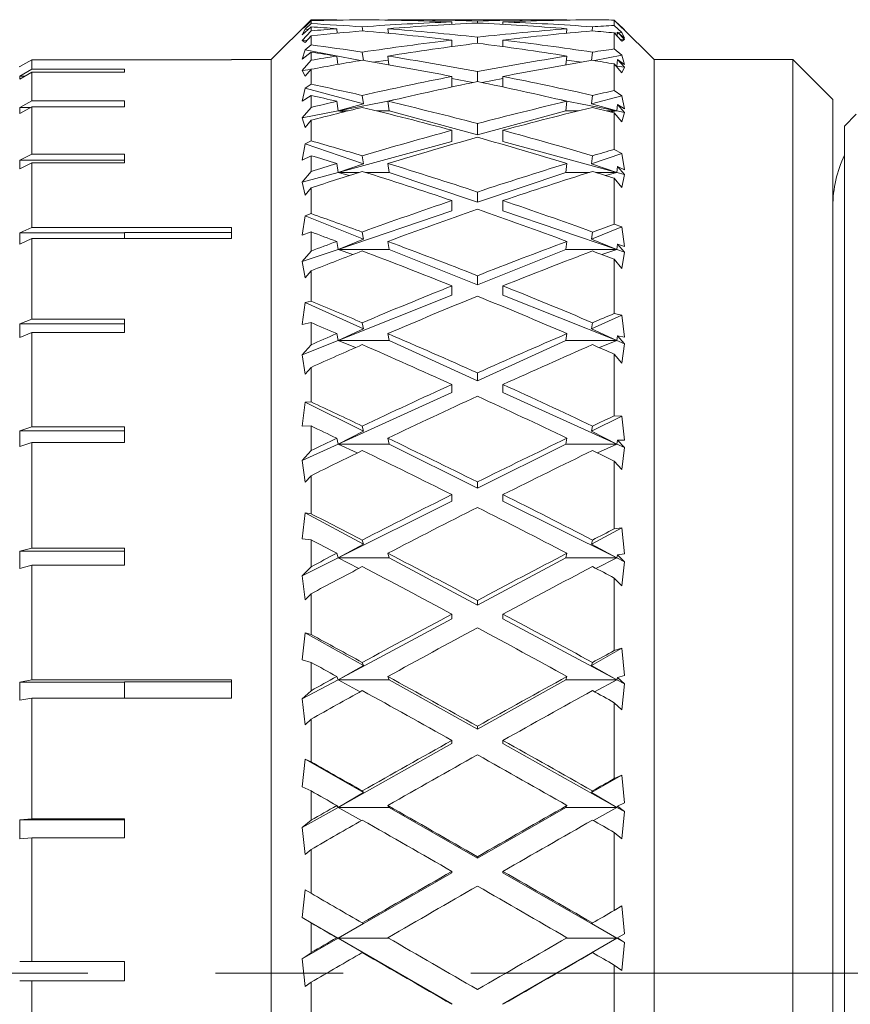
# Model space of a CAD drawing. Header units: inches. Extents: x 2.3 to 31.3, y 1.3 to 21.
# Tile 14 of 26: x 3.571 to 4.222, y 11.444 to 12.214. Entities that reach past the tile are written whole.
import ezdxf

# ---------------------------------------------------------------- set-up
doc = ezdxf.new("R2010")
doc.units = ezdxf.units.IN
doc.header["$MEASUREMENT"] = 0
doc.linetypes.add('CENTERX2', pattern=[0.8, 0.5, -0.1, 0.1, -0.1])

msp = doc.modelspace()

# ---------------------------------------------------------------- linework, layer by layer
at = {"color": 7, "linetype": 'Continuous', "lineweight": 15}
for p, q in [((3.79913, 12.21437), (3.76788, 12.18312)), ((3.79913, 12.2143), (3.79223, 12.20733)), ((3.79223, 12.20733), (3.79454, 12.2089)), ((3.79223, 12.20254), (3.79913, 12.20884)), ((3.79454, 12.2089), (3.79913, 12.21363)), ((3.79913, 12.2113), (3.79454, 12.20702)), ((3.81642, 12.21437), (3.79913, 12.21437)), ((3.79913, 12.21437), (3.79913, 12.2143)), ((3.79913, 12.21363), (3.79913, 12.2113)), ((3.79913, 12.20884), (3.79913, 12.20565)), ((3.81932, 12.21406), (3.81929, 12.21437)), ((3.81971, 12.20385), (3.81929, 12.20733)), ((3.8393, 12.20883), (3.83969, 12.20563)), ((3.85932, 12.21406), (3.85929, 12.21437)), ((3.85972, 12.20377), (3.85929, 12.20733)), ((3.99674, 12.21437), (3.86216, 12.21437)), ((3.90945, 12.21075), (3.90945, 12.21266)), ((3.92945, 12.2118), (3.92945, 12.21335)), ((3.94945, 12.21075), (3.94945, 12.21266)), ((3.99961, 12.20733), (3.99918, 12.20377)), ((3.99961, 12.21437), (3.99958, 12.21406)), ((4.01921, 12.20563), (4.0196, 12.20883)), ((4.03663, 12.20997), (4.03663, 12.21411)), ((4.03663, 12.21411), (4.04262, 12.20799)), ((4.04262, 12.20444), (4.03663, 12.20997)), ((4.03929, 12.2117), (4.03926, 12.21142)), ((4.04458, 12.20641), (4.03929, 12.2117)), ((4.06788, 12.18312), (4.04183, 12.20916)), ((4.04262, 12.20799), (4.04458, 12.20641)), ((3.79454, 12.20702), (3.79223, 12.20254)), ((3.79913, 12.20565), (3.79223, 12.19812)), ((3.79683, 12.20675), (3.79454, 12.20702)), ((3.79454, 12.19665), (3.79913, 12.20175)), ((3.79913, 12.20175), (3.79913, 12.19467)), ((3.82056, 12.20393), (3.81969, 12.20403)), ((3.92945, 12.19594), (3.92945, 12.20069)), ((4.03663, 12.19148), (4.03663, 12.20409)), ((4.03663, 12.20409), (4.04262, 12.19749)), ((4.03921, 12.20403), (4.03693, 12.20376)), ((4.03929, 12.2047), (4.03891, 12.20158)), ((4.04458, 12.19898), (4.03929, 12.2047)), ((4.03929, 12.2047), (4.04458, 12.19992)), ((4.04262, 12.20444), (4.03993, 12.20412)), ((4.04458, 12.19992), (4.04262, 12.20444)), ((3.79599, 12.19826), (3.79223, 12.19812)), ((3.79223, 12.19812), (3.79454, 12.19665)), ((3.79913, 12.19467), (3.79454, 12.19093)), ((3.90945, 12.1933), (3.90945, 12.1984)), ((3.90971, 12.19334), (3.90945, 12.19337)), ((3.94945, 12.19337), (3.94919, 12.19334)), ((3.94945, 12.1933), (3.94945, 12.1984)), ((4.04458, 12.19898), (4.04116, 12.19911)), ((4.04262, 12.19749), (4.04458, 12.19898)), ((3.79454, 12.19093), (3.79223, 12.18353)), ((3.79223, 12.18353), (3.79913, 12.18902)), ((3.83787, 12.18242), (3.79454, 12.19093)), ((3.79913, 12.18902), (3.79913, 12.18263)), ((3.82011, 12.17938), (3.81929, 12.18592)), ((3.8393, 12.18899), (3.84011, 12.18253)), ((3.86014, 12.1791), (3.85929, 12.18592)), ((3.99961, 12.18592), (3.99876, 12.1791)), ((4.01879, 12.18253), (4.0196, 12.18899)), ((4.04262, 12.18666), (4.02103, 12.18242)), ((4.04262, 12.18666), (4.03663, 12.19148)), ((4.04458, 12.1792), (4.04262, 12.18666)), ((3.57092, 12.17763), (3.57089, 12.17762)), ((3.57092, 12.17763), (3.58038, 12.18309)), ((3.58038, 12.18309), (3.58038, 12.17568)), ((3.58038, 12.18309), (3.73688, 12.18309)), ((3.76788, 12.18312), (3.73688, 12.18312)), ((3.73688, 12.18309), (3.73688, 12.18312)), ((3.76788, 10.75312), (3.76788, 12.18312)), ((3.79913, 12.18263), (3.79223, 12.17469)), ((3.85969, 12.18271), (3.84758, 12.18127)), ((4.01132, 12.18127), (3.99921, 12.18271)), ((4.03663, 12.15892), (4.03663, 12.17975)), ((4.03663, 12.17975), (4.04262, 12.1728)), ((4.03862, 12.17803), (4.03801, 12.17815)), ((4.03862, 12.17803), (4.03806, 12.17809)), ((4.03812, 12.17803), (4.03862, 12.17803)), ((4.03862, 12.17803), (4.03817, 12.17797)), ((4.03929, 12.18335), (4.03862, 12.17803)), ((4.04458, 12.17732), (4.03862, 12.17803)), ((4.04458, 12.17732), (4.03929, 12.18335)), ((4.03929, 12.18335), (4.04458, 12.1792)), ((4.04262, 12.1728), (4.04458, 12.17732)), ((4.17663, 12.18312), (4.06788, 12.18312)), ((4.06788, 10.75312), (4.06788, 12.18312)), ((4.20788, 12.15187), (4.17663, 12.18312)), ((4.17663, 11.46971), (4.17663, 12.18312)), ((3.58038, 12.17568), (3.57092, 12.17028)), ((3.57092, 12.16797), (3.58038, 12.17337)), ((3.57092, 12.16797), (3.57092, 12.17028)), ((3.57498, 12.17028), (3.57092, 12.17028)), ((3.65307, 12.17568), (3.58038, 12.17568)), ((3.58038, 12.17337), (3.58038, 12.15088)), ((3.58038, 12.17337), (3.65307, 12.17337)), ((3.65307, 12.17337), (3.65307, 12.17568)), ((3.79905, 12.1755), (3.79223, 12.17469)), ((3.79223, 12.17469), (3.79454, 12.17022)), ((3.79454, 12.17022), (3.79913, 12.17559)), ((3.79913, 12.17559), (3.79913, 12.16389)), ((3.90945, 12.16174), (3.90945, 12.16993)), ((3.92945, 12.16592), (3.92945, 12.17377)), ((3.94945, 12.16174), (3.94945, 12.16993)), ((3.79913, 12.16389), (3.79454, 12.16077)), ((3.92579, 12.16517), (3.90945, 12.16838)), ((3.94945, 12.16838), (3.93311, 12.16517)), ((3.79454, 12.16077), (3.79223, 12.15059)), ((3.79223, 12.15059), (3.79913, 12.15517)), ((3.84018, 12.14845), (3.79454, 12.16077)), ((3.79913, 12.15517), (3.79913, 12.14572)), ((3.8393, 12.15513), (3.84018, 12.14845)), ((4.01872, 12.14845), (4.0196, 12.15513)), ((4.04262, 12.1549), (4.01872, 12.14845)), ((4.04262, 12.1549), (4.03663, 12.15892)), ((4.04458, 12.14463), (4.04262, 12.1549)), ((3.58038, 12.15088), (3.57092, 12.14568)), ((3.57092, 12.14108), (3.58038, 12.14627)), ((3.57092, 12.14108), (3.57092, 12.14568)), ((3.5793, 12.14568), (3.57092, 12.14568)), ((3.65307, 12.15088), (3.58038, 12.15088)), ((3.58038, 12.14627), (3.58038, 12.10926)), ((3.58038, 12.14627), (3.65307, 12.14627)), ((3.65307, 12.14627), (3.65307, 12.15088)), ((3.79913, 12.14572), (3.79223, 12.13752)), ((3.82028, 12.14302), (3.81929, 12.15052)), ((3.86348, 12.1515), (3.82028, 12.14302)), ((3.84018, 12.14845), (3.82028, 12.14302)), ((3.86028, 12.14302), (3.85929, 12.15052)), ((4.03862, 12.14302), (3.99542, 12.1515)), ((3.99961, 12.15052), (3.99862, 12.14302)), ((4.03862, 12.14302), (4.01872, 12.14845)), ((4.03929, 12.14809), (4.03862, 12.14302)), ((4.04458, 12.14185), (4.03929, 12.14809)), ((4.03929, 12.14809), (4.04458, 12.14463)), ((4.20788, 12.15187), (4.20788, 11.46964)), ((3.82028, 12.14302), (3.79223, 12.13752)), ((3.82028, 12.14302), (3.82814, 12.14302)), ((3.82465, 12.14216), (3.82028, 12.14302)), ((3.85048, 12.14302), (3.86028, 12.14302)), ((3.92945, 12.12435), (3.86028, 12.14302)), ((3.99862, 12.14302), (3.92945, 12.12435)), ((3.99862, 12.14302), (4.00842, 12.14302)), ((4.03076, 12.14302), (4.03862, 12.14302)), ((4.03862, 12.14302), (4.03425, 12.14216)), ((4.03663, 12.11291), (4.03663, 12.14156)), ((4.03663, 12.14156), (4.04262, 12.13439)), ((4.04458, 12.14185), (4.03862, 12.14302)), ((4.04262, 12.13439), (4.04458, 12.14185)), ((4.22618, 12.1404), (4.21689, 12.13112)), ((3.79223, 12.13752), (3.79454, 12.13012)), ((3.79454, 12.13012), (3.79913, 12.13567)), ((3.79913, 12.13567), (3.79913, 12.11957)), ((3.92945, 12.12435), (3.92945, 12.13311)), ((4.21689, 11.39459), (4.21689, 12.13112)), ((3.90945, 12.11896), (3.90945, 12.1278)), ((3.94945, 12.11896), (3.94945, 12.1278)), ((3.79454, 12.11713), (3.79223, 12.10438)), ((3.79913, 12.11957), (3.79454, 12.11713)), ((3.84018, 12.10169), (3.79454, 12.11713)), ((3.90945, 12.11896), (3.82028, 12.09489)), ((4.03862, 12.09489), (3.94945, 12.11896)), ((3.58038, 12.10926), (3.57092, 12.10439)), ((3.65307, 12.10926), (3.58038, 12.10926)), ((3.65307, 12.10248), (3.65307, 12.10926)), ((3.79223, 12.10438), (3.79913, 12.10794)), ((3.79913, 12.10794), (3.79913, 12.09561)), ((3.8393, 12.10789), (3.84018, 12.10169)), ((4.04262, 12.10977), (4.01872, 12.10169)), ((4.01872, 12.10169), (4.0196, 12.10789)), ((4.04262, 12.10977), (4.03663, 12.11291)), ((4.04458, 12.0969), (4.04262, 12.10977)), ((3.57092, 12.09761), (3.57092, 12.10439)), ((3.65307, 12.10439), (3.57092, 12.10439)), ((3.57092, 12.09761), (3.58038, 12.10248)), ((3.58038, 12.10248), (3.58038, 12.05186)), ((3.58038, 12.10248), (3.65307, 12.10248)), ((3.82028, 12.09489), (3.81929, 12.10185)), ((3.84018, 12.10169), (3.82028, 12.09489)), ((3.86028, 12.09489), (3.85929, 12.10185)), ((3.99961, 12.10185), (3.99862, 12.09489)), ((4.03862, 12.09489), (4.01872, 12.10169)), ((4.03929, 12.09959), (4.03862, 12.09489)), ((4.04458, 12.09328), (4.03929, 12.09959)), ((4.03929, 12.09959), (4.04458, 12.0969)), ((3.79913, 12.09561), (3.79223, 12.08732)), ((3.82028, 12.09489), (3.79223, 12.08732)), ((3.82028, 12.09489), (3.83682, 12.09489)), ((3.82916, 12.09247), (3.82028, 12.09489)), ((3.84178, 12.09489), (3.86028, 12.09489)), ((3.92945, 12.07148), (3.86028, 12.09489)), ((3.99862, 12.09489), (3.92945, 12.07148)), ((3.99862, 12.09489), (4.01712, 12.09489)), ((4.02208, 12.09489), (4.03862, 12.09489)), ((4.03862, 12.09489), (4.02974, 12.09247)), ((4.04458, 12.09328), (4.03862, 12.09489)), ((4.04262, 12.08301), (4.04458, 12.09328)), ((3.79223, 12.08732), (3.79454, 12.07714)), ((4.03663, 12.05436), (4.03663, 12.09027)), ((4.03663, 12.09027), (4.04262, 12.08301)), ((3.79454, 12.07714), (3.79913, 12.08274)), ((3.79913, 12.08274), (3.79913, 12.06258)), ((3.92945, 12.07148), (3.92945, 12.07952)), ((3.90945, 12.06472), (3.90945, 12.07282)), ((3.94945, 12.06472), (3.94945, 12.07282)), ((3.79913, 12.06258), (3.79454, 12.06085)), ((3.90945, 12.06472), (3.82028, 12.03455)), ((4.03862, 12.03455), (3.94945, 12.06472)), ((3.79454, 12.06085), (3.79223, 12.04577)), ((3.84018, 12.04259), (3.79454, 12.06085)), ((4.04262, 12.05216), (4.03663, 12.05436)), ((3.58038, 12.05186), (3.57092, 12.04744)), ((3.57092, 12.03865), (3.57092, 12.04744)), ((3.65307, 12.04744), (3.57092, 12.04744)), ((3.73688, 12.05186), (3.58038, 12.05186)), ((3.73688, 12.04784), (3.65307, 12.04784)), ((3.65307, 12.04307), (3.65307, 12.04784)), ((3.73688, 12.04307), (3.73688, 12.05186)), ((3.79223, 12.04577), (3.79913, 12.04826)), ((3.79913, 12.04826), (3.79913, 12.03329)), ((3.8393, 12.0482), (3.84018, 12.04259)), ((4.04262, 12.05216), (4.01872, 12.04259)), ((4.01872, 12.04259), (4.0196, 12.0482)), ((4.04458, 12.03693), (4.04262, 12.05216)), ((3.57092, 12.03865), (3.58038, 12.04307)), ((3.58038, 12.04307), (3.58038, 11.98009)), ((3.58038, 12.04307), (3.73688, 12.04307)), ((3.82028, 12.03455), (3.81929, 12.04084)), ((3.84018, 12.04259), (3.82028, 12.03455)), ((3.86028, 12.03455), (3.85929, 12.04084)), ((3.99961, 12.04084), (3.99862, 12.03455)), ((4.03862, 12.03455), (4.01872, 12.04259)), ((4.03929, 12.0388), (4.03862, 12.03455)), ((4.04458, 12.03253), (4.03929, 12.0388)), ((4.03929, 12.0388), (4.04458, 12.03693)), ((3.82028, 12.03455), (3.79223, 12.02506)), ((3.79913, 12.03329), (3.79223, 12.02506)), ((3.82028, 12.03455), (3.86028, 12.03455)), ((3.83195, 12.03056), (3.82028, 12.03455)), ((3.92945, 12.00687), (3.86028, 12.03455)), ((3.99862, 12.03455), (3.92945, 12.00687)), ((3.99862, 12.03455), (4.03862, 12.03455)), ((4.03862, 12.03455), (4.02696, 12.03056)), ((4.04458, 12.03253), (4.03862, 12.03455)), ((4.04262, 12.01966), (4.04458, 12.03253)), ((3.79223, 12.02506), (3.79454, 12.01231)), ((4.03663, 11.98439), (4.03663, 12.02686)), ((4.03663, 12.02686), (4.04262, 12.01966)), ((3.79454, 12.01231), (3.79913, 12.01786)), ((3.79913, 12.01786), (3.79913, 11.99401)), ((3.92945, 12.00687), (3.92945, 12.01402)), ((3.90945, 11.99887), (3.90945, 12.00608)), ((3.94945, 11.99887), (3.94945, 12.00608)), ((3.79454, 11.99304), (3.79223, 11.97592)), ((3.79913, 11.99401), (3.79454, 11.99304)), ((3.84018, 11.97232), (3.79454, 11.99304)), ((3.90945, 11.99887), (3.82028, 11.96319)), ((4.03862, 11.96319), (3.94945, 11.99887)), ((4.04262, 11.98317), (4.03663, 11.98439)), ((3.58038, 11.98009), (3.57092, 11.97622)), ((3.57092, 11.96563), (3.57092, 11.97622)), ((3.65307, 11.97622), (3.57092, 11.97622)), ((3.65307, 11.98009), (3.58038, 11.98009)), ((3.65307, 11.9695), (3.65307, 11.98009)), ((3.79223, 11.97592), (3.79913, 11.97729)), ((3.79913, 11.97729), (3.79913, 11.95997)), ((3.8393, 11.97721), (3.84018, 11.97232)), ((4.04262, 11.98317), (4.01872, 11.97232)), ((4.01872, 11.97232), (4.0196, 11.97721)), ((4.04458, 11.96589), (4.04262, 11.98317)), ((3.57092, 11.96563), (3.58038, 11.9695)), ((3.58038, 11.9695), (3.58038, 11.8957)), ((3.58038, 11.9695), (3.65307, 11.9695)), ((3.82028, 11.96319), (3.81929, 11.96869)), ((3.84018, 11.97232), (3.82028, 11.96319)), ((3.86028, 11.96319), (3.85929, 11.96869)), ((3.99961, 11.96869), (3.99862, 11.96319)), ((4.03862, 11.96319), (4.01872, 11.97232)), ((3.82028, 11.96319), (3.79223, 11.95197)), ((3.82028, 11.96319), (3.86028, 11.96319)), ((3.8339, 11.95769), (3.82028, 11.96319)), ((3.92945, 11.93177), (3.86028, 11.96319)), ((3.99862, 11.96319), (3.92945, 11.93177)), ((3.99862, 11.96319), (4.03862, 11.96319)), ((4.03862, 11.96319), (4.02501, 11.95769)), ((4.03929, 11.9669), (4.03862, 11.96319)), ((4.04458, 11.9608), (4.03862, 11.96319)), ((4.04458, 11.9608), (4.03929, 11.9669)), ((4.03929, 11.9669), (4.04458, 11.96589)), ((4.04262, 11.94558), (4.04458, 11.9608)), ((3.79913, 11.95997), (3.79223, 11.95197)), ((3.79223, 11.95197), (3.79454, 11.93688)), ((4.03663, 11.90437), (4.03663, 11.95258)), ((4.03663, 11.95258), (4.04262, 11.94558)), ((3.79454, 11.93688), (3.79913, 11.94228)), ((3.79913, 11.94228), (3.79913, 11.9152)), ((3.92945, 11.93177), (3.92945, 11.93789)), ((3.90945, 11.92269), (3.82028, 11.88219)), ((3.90945, 11.92269), (3.90945, 11.92886)), ((3.94945, 11.92269), (3.94945, 11.92886)), ((4.03862, 11.88219), (3.94945, 11.92269)), ((3.79454, 11.91502), (3.79223, 11.89619)), ((3.79913, 11.9152), (3.79454, 11.91502)), ((3.84018, 11.89223), (3.79454, 11.91502)), ((4.04262, 11.90416), (4.01872, 11.89223)), ((4.04262, 11.90416), (4.03663, 11.90437)), ((4.04458, 11.88517), (4.04262, 11.90416)), ((3.58038, 11.8957), (3.57092, 11.89249)), ((3.57092, 11.88037), (3.57092, 11.89249)), ((3.65307, 11.89249), (3.57092, 11.89249)), ((3.65307, 11.8957), (3.58038, 11.8957)), ((3.65307, 11.88359), (3.65307, 11.8957)), ((3.79223, 11.89619), (3.79913, 11.8964)), ((3.79913, 11.8964), (3.79913, 11.87708)), ((3.84018, 11.89223), (3.82028, 11.88219)), ((3.8393, 11.89632), (3.84018, 11.89223)), ((4.01872, 11.89223), (4.0196, 11.89632)), ((4.03862, 11.88219), (4.01872, 11.89223)), ((3.82028, 11.88219), (3.81929, 11.88679)), ((3.86028, 11.88219), (3.85929, 11.88679)), ((3.99961, 11.88679), (3.99862, 11.88219)), ((4.03929, 11.8853), (4.03862, 11.88219)), ((4.04458, 11.87948), (4.03929, 11.8853)), ((4.03929, 11.8853), (4.04458, 11.88517)), ((3.57092, 11.88037), (3.58038, 11.88359)), ((3.58038, 11.88359), (3.58038, 11.80079)), ((3.58038, 11.88359), (3.65307, 11.88359)), ((3.82028, 11.88219), (3.79223, 11.86945)), ((3.79913, 11.87708), (3.79223, 11.86945)), ((3.82028, 11.88219), (3.86028, 11.88219)), ((3.83539, 11.87526), (3.82028, 11.88219)), ((3.92945, 11.84765), (3.86028, 11.88219)), ((3.99862, 11.88219), (3.92945, 11.84765)), ((3.99862, 11.88219), (4.03862, 11.88219)), ((4.03862, 11.88219), (4.02352, 11.87526)), ((4.04458, 11.87948), (4.03862, 11.88219)), ((4.04262, 11.86221), (4.04458, 11.87948)), ((3.79223, 11.86945), (3.79454, 11.85233)), ((4.03663, 11.81586), (4.03663, 11.86887)), ((4.03663, 11.86887), (4.04262, 11.86221)), ((3.79454, 11.85233), (3.79913, 11.85746)), ((3.79913, 11.85746), (3.79913, 11.8277)), ((3.92945, 11.84765), (3.92945, 11.85262)), ((3.90945, 11.83766), (3.82028, 11.79313)), ((3.90945, 11.83766), (3.90945, 11.84268)), ((3.94945, 11.83766), (3.94945, 11.84268)), ((4.03862, 11.79313), (3.94945, 11.83766)), ((3.79454, 11.82829), (3.79223, 11.80813)), ((3.79913, 11.8277), (3.79454, 11.82829)), ((3.84018, 11.80388), (3.79454, 11.82829)), ((4.04262, 11.81667), (4.01872, 11.80388)), ((4.04262, 11.81667), (4.03663, 11.81586)), ((4.04458, 11.79632), (4.04262, 11.81667)), ((3.79223, 11.80813), (3.79913, 11.80718)), ((3.79913, 11.80718), (3.79913, 11.78622)), ((3.8393, 11.8071), (3.84018, 11.80388)), ((4.01872, 11.80388), (4.0196, 11.8071)), ((3.58038, 11.80079), (3.57092, 11.7983)), ((3.65307, 11.80079), (3.58038, 11.80079)), ((3.65307, 11.78744), (3.65307, 11.80079)), ((3.84018, 11.80388), (3.82028, 11.79313)), ((4.03862, 11.79313), (4.01872, 11.80388)), ((3.57092, 11.78496), (3.57092, 11.7983)), ((3.65307, 11.7983), (3.57092, 11.7983)), ((3.82028, 11.79313), (3.79223, 11.77913)), ((3.82028, 11.79313), (3.81929, 11.79674)), ((3.82028, 11.79313), (3.86028, 11.79313)), ((3.8366, 11.7849), (3.82028, 11.79313)), ((3.86028, 11.79313), (3.85929, 11.79674)), ((3.92945, 11.75614), (3.86028, 11.79313)), ((3.99862, 11.79313), (3.92945, 11.75614)), ((3.99961, 11.79674), (3.99862, 11.79313)), ((3.99862, 11.79313), (4.03862, 11.79313)), ((4.03862, 11.79313), (4.0223, 11.7849)), ((4.03929, 11.79557), (4.03862, 11.79313)), ((4.04458, 11.79016), (4.03862, 11.79313)), ((4.03929, 11.79557), (4.04458, 11.79632)), ((4.04458, 11.79016), (4.03929, 11.79557)), ((3.57092, 11.78496), (3.58038, 11.78744)), ((3.58038, 11.78744), (3.58038, 11.69769)), ((3.58038, 11.78744), (3.65307, 11.78744)), ((3.79913, 11.78622), (3.79223, 11.77913)), ((4.04262, 11.77116), (4.04458, 11.79016)), ((3.79223, 11.77913), (3.79454, 11.76031)), ((4.03663, 11.72058), (4.03663, 11.77736)), ((4.03663, 11.77736), (4.04262, 11.77116)), ((3.79454, 11.76031), (3.79913, 11.76507)), ((3.79913, 11.76507), (3.79913, 11.73319)), ((3.92945, 11.75614), (3.92945, 11.75987)), ((3.90945, 11.74544), (3.82028, 11.69775)), ((3.90945, 11.74544), (3.90945, 11.74921)), ((3.94945, 11.74544), (3.94945, 11.74921)), ((4.03862, 11.69775), (3.94945, 11.74544)), ((3.79454, 11.73455), (3.79223, 11.71345)), ((3.79913, 11.73319), (3.79454, 11.73455)), ((3.84018, 11.709), (3.79454, 11.73455)), ((4.04262, 11.72238), (4.01872, 11.709)), ((4.04262, 11.72238), (4.03663, 11.72058)), ((4.04458, 11.70109), (4.04262, 11.72238)), ((3.79223, 11.71345), (3.79913, 11.71137)), ((3.79913, 11.71137), (3.79913, 11.68918)), ((3.84018, 11.709), (3.82028, 11.69775)), ((3.8393, 11.71127), (3.84018, 11.709)), ((4.01872, 11.709), (4.0196, 11.71127)), ((4.03862, 11.69775), (4.01872, 11.709)), ((3.82028, 11.69775), (3.81929, 11.7003)), ((3.86028, 11.69775), (3.85929, 11.7003)), ((3.99961, 11.7003), (3.99862, 11.69775)), ((4.03929, 11.69947), (4.03862, 11.69775)), ((4.03929, 11.69947), (4.04458, 11.70109)), ((4.04458, 11.69456), (4.03929, 11.69947)), ((3.58038, 11.69769), (3.57092, 11.69599)), ((3.57092, 11.68174), (3.57092, 11.69599)), ((3.65307, 11.69599), (3.57092, 11.69599)), ((3.73688, 11.69769), (3.58038, 11.69769)), ((3.73688, 11.69615), (3.65307, 11.69615)), ((3.65307, 11.68344), (3.65307, 11.69615)), ((3.73688, 11.68344), (3.73688, 11.69769)), ((3.82028, 11.69775), (3.79223, 11.68275)), ((3.82028, 11.69775), (3.86028, 11.69775)), ((3.83766, 11.68836), (3.82028, 11.69775)), ((3.92945, 11.65902), (3.86028, 11.69775)), ((3.99862, 11.69775), (3.92945, 11.65902)), ((3.99862, 11.69775), (4.03862, 11.69775)), ((4.03862, 11.69775), (4.02124, 11.68836)), ((4.04458, 11.69456), (4.03862, 11.69775)), ((4.04262, 11.67422), (4.04458, 11.69456)), ((3.57092, 11.68174), (3.58038, 11.68344)), ((3.58038, 11.68344), (3.58038, 11.58894)), ((3.58038, 11.68344), (3.73688, 11.68344)), ((3.79913, 11.68918), (3.79223, 11.68275)), ((3.79223, 11.68275), (3.79454, 11.66259)), ((4.03663, 11.62039), (4.03663, 11.67982)), ((4.03663, 11.67982), (4.04262, 11.67422)), ((3.79454, 11.66259), (3.79913, 11.6669)), ((3.79913, 11.6669), (3.79913, 11.63353)), ((3.92945, 11.65902), (3.92945, 11.66144)), ((3.90945, 11.64782), (3.82028, 11.5979)), ((3.90945, 11.64782), (3.90945, 11.65026)), ((3.94945, 11.64782), (3.94945, 11.65026)), ((4.03862, 11.5979), (3.94945, 11.64782)), ((3.79454, 11.63563), (3.79223, 11.614)), ((3.79913, 11.63353), (3.79454, 11.63563)), ((3.84018, 11.60943), (3.79454, 11.63563)), ((4.04262, 11.62315), (4.01872, 11.60943)), ((4.04262, 11.62315), (4.03663, 11.62039)), ((4.04458, 11.60132), (4.04262, 11.62315)), ((3.79223, 11.614), (3.79913, 11.61081)), ((3.79913, 11.61081), (3.79913, 11.58783)), ((3.84018, 11.60943), (3.82028, 11.5979)), ((3.8393, 11.61072), (3.84018, 11.60943)), ((4.01872, 11.60943), (4.0196, 11.61072)), ((4.03862, 11.5979), (4.01872, 11.60943)), ((3.82028, 11.5979), (3.81929, 11.59934)), ((3.86028, 11.5979), (3.85929, 11.59934)), ((3.99961, 11.59934), (3.99862, 11.5979)), ((4.03929, 11.59887), (4.03862, 11.5979)), ((4.03929, 11.59887), (4.04458, 11.60132)), ((4.04458, 11.59456), (4.03929, 11.59887)), ((3.82028, 11.5979), (3.79223, 11.58219)), ((3.82028, 11.5979), (3.86028, 11.5979)), ((3.83861, 11.58753), (3.82028, 11.5979)), ((3.92945, 11.55819), (3.86028, 11.5979)), ((3.99862, 11.5979), (3.92945, 11.55819)), ((3.99862, 11.5979), (4.03862, 11.5979)), ((4.03862, 11.5979), (4.02029, 11.58753)), ((4.04458, 11.59456), (4.03862, 11.5979)), ((4.04262, 11.57326), (4.04458, 11.59456)), ((3.58038, 11.58894), (3.57092, 11.58807)), ((3.57092, 11.57326), (3.57092, 11.58807)), ((3.65307, 11.58807), (3.57092, 11.58807)), ((3.65307, 11.58894), (3.58038, 11.58894)), ((3.65307, 11.57413), (3.65307, 11.58894)), ((3.79913, 11.58783), (3.79223, 11.58219)), ((3.79223, 11.58219), (3.79454, 11.56109)), ((4.03663, 11.51724), (4.03663, 11.57817)), ((4.03663, 11.57817), (4.04262, 11.57326)), ((3.57092, 11.57326), (3.58038, 11.57413)), ((3.58038, 11.57413), (3.58038, 11.47721)), ((3.58038, 11.57413), (3.65307, 11.57413)), ((3.79454, 11.56109), (3.79913, 11.56486)), ((3.79913, 11.56486), (3.79913, 11.53064)), ((3.92945, 11.55819), (3.92945, 11.55924)), ((3.90945, 11.54671), (3.82028, 11.49552)), ((3.90945, 11.54671), (3.90945, 11.54777)), ((3.94945, 11.54671), (3.94945, 11.54777)), ((4.03862, 11.49552), (3.94945, 11.54671)), ((3.79454, 11.53345), (3.79223, 11.5117)), ((3.79913, 11.53064), (3.79454, 11.53345)), ((4.04262, 11.52091), (4.03663, 11.51724)), ((4.04458, 11.49896), (4.04262, 11.52091)), ((3.79223, 11.5117), (3.79913, 11.50748)), ((3.79223, 11.5117), (3.82028, 11.49552)), ((3.79913, 11.50748), (3.79913, 11.48415)), ((3.84018, 11.50711), (3.82028, 11.49552)), ((3.8393, 11.50738), (3.84018, 11.50711)), ((4.01872, 11.50711), (4.0196, 11.50738)), ((4.03862, 11.49552), (4.01872, 11.50711)), ((4.03862, 11.49552), (4.04458, 11.49896)), ((4.03929, 11.49572), (4.04458, 11.49896)), ((3.82028, 11.49552), (3.79223, 11.47942)), ((3.82028, 11.49552), (3.81929, 11.49582)), ((3.84018, 11.48398), (3.82028, 11.49552)), ((3.82028, 11.49552), (3.90945, 11.44406)), ((3.82028, 11.49552), (3.85981, 11.49552)), ((3.94945, 11.44406), (4.03862, 11.49552)), ((3.99909, 11.49552), (4.03862, 11.49552)), ((4.03862, 11.49552), (4.01872, 11.48398)), ((4.03929, 11.49572), (4.03862, 11.49552)), ((4.04458, 11.4921), (4.03862, 11.49552)), ((4.04458, 11.4921), (4.03929, 11.49572)), ((4.04262, 11.47026), (4.04458, 11.4921)), ((3.79913, 11.48415), (3.79223, 11.47942)), ((3.8393, 11.48425), (3.84018, 11.48398)), ((4.01872, 11.48398), (4.0196, 11.48425)), ((3.58038, 11.47721), (3.57092, 11.4772)), ((3.65307, 11.4772), (3.57092, 11.4772)), ((3.65307, 11.47721), (3.58038, 11.47721)), ((3.65307, 11.46221), (3.65307, 11.47721)), ((3.79223, 11.47942), (3.79454, 11.45778)), ((4.03663, 11.41313), (4.03663, 11.47438)), ((4.03663, 11.47438), (4.04262, 11.47026)), ((4.17663, 10.75312), (4.17663, 11.46971)), ((4.20788, 11.46964), (4.20788, 10.78437)), ((3.57092, 11.4622), (3.58038, 11.46221)), ((3.58038, 11.46221), (3.58038, 11.36526)), ((3.58038, 11.46221), (3.65307, 11.46221)), ((3.79454, 11.45778), (3.79913, 11.46094)), ((3.79913, 11.46094), (3.79913, 11.42654)), ((3.90945, 11.44406), (3.90945, 11.44373)), ((3.94945, 11.44406), (3.94945, 11.44373))]:
    msp.add_line(p, q, dxfattribs=at)
at = {"color": 7, "linetype": 'CENTERX2', "lineweight": 0}
msp.add_line((2.32426, 11.46812), (8.00111, 11.46812), dxfattribs=at)
at = {"color": 7, "linetype": 'Continuous', "lineweight": 15}
msp.add_arc((4.30154, 12.06824), 0.09367, 154.65724, 180, dxfattribs=at)
for centre, major_axis, ratio, start_param, end_param in [((3.90945, 11.46812), (1.29172, -0.08021), 0.574371, 1.676259, 1.691902), ((3.94945, 11.46812), (1.29172, -0.08021), 0.574371, 1.69177, 1.723009), ((3.94945, 11.46812), (1.28667, -0.2224), 0.553633, 1.751525, 1.782763), ((3.90945, 11.46812), (1.28667, -0.2224), 0.553633, 1.736013, 1.751657), ((3.90945, 11.46812), (1.29182, 0.0753), 0.574726, 1.607121, 1.622765), ((3.90945, 11.46812), (1.29182, -0.0753), 0.574726, 1.604284, 1.658586), ((3.90945, 11.46812), (1.29182, 0.0753), 0.574726, 1.537308, 1.59161), ((3.94945, 11.46812), (1.29182, -0.0753), 0.574726, 1.619758, 1.674098), ((3.94945, 11.46812), (1.29182, 0.0753), 0.574726, 1.552782, 1.607121), ((3.94945, 11.46812), (1.28667, -0.2224), 0.553633, 1.681674, 1.736013), ((3.90945, 11.46812), (1.29182, 0.0753), 0.574726, 1.467495, 1.521834), ((3.90945, 11.46812), (1.29182, -0.0753), 0.574726, 1.534471, 1.58881), ((3.90945, 11.46812), (1.28667, 0.2224), 0.553633, 1.405579, 1.459918), ((3.94945, 11.46812), (1.29182, 0.0753), 0.574726, 1.483007, 1.537308), ((3.94945, 11.46812), (1.29182, -0.0753), 0.574726, 1.549983, 1.604284), ((3.90945, 11.46812), (1.29172, 0.08021), 0.574371, 1.436594, 1.449822), ((3.90945, 11.46812), (1.28667, 0.2224), 0.553633, 1.376839, 1.390067), ((3.94945, 11.46812), (1.29182, 0.0753), 0.574726, 1.622633, 1.653871), ((3.90945, 11.46812), (1.28667, -0.2224), 0.553633, 1.6662, 1.720502), ((3.94945, 11.46812), (1.28667, 0.2224), 0.553633, 1.421091, 1.475392), ((3.90945, 11.46812), (1.29182, -0.0753), 0.574726, 1.505731, 1.518959), ((3.94945, 11.46812), (1.27998, -0.34882), 0.515404, 1.795668, 1.826906), ((3.90945, 11.46812), (1.28667, 0.2224), 0.553633, 1.475392, 1.529694), ((3.94945, 11.46812), (1.28667, 0.2224), 0.553633, 1.490866, 1.545206), ((3.90945, 11.46812), (1.28667, -0.2224), 0.553633, 1.596387, 1.650726), ((3.94945, 11.46812), (1.28667, -0.2224), 0.553633, 1.611899, 1.6662), ((3.90945, 11.46812), (1.27998, -0.34882), 0.515404, 1.780156, 1.795799), ((3.90945, 11.46812), (1.28667, 0.2224), 0.553633, 1.545206, 1.560849), ((3.94945, 11.46812), (1.27998, -0.34882), 0.515404, 1.725817, 1.780156), ((3.90945, 11.46812), (1.27998, 0.34882), 0.515404, 1.361437, 1.415776), ((3.90945, 11.46812), (1.27998, 0.34882), 0.515404, 1.332697, 1.345925), ((3.94945, 11.46812), (1.28667, 0.2224), 0.553633, 1.560717, 1.591955), ((3.90945, 11.46812), (1.27998, -0.34882), 0.515404, 1.710343, 1.764644), ((3.94945, 11.46812), (1.27998, 0.34882), 0.515404, 1.376949, 1.43125), ((3.90945, 11.46812), (1.28667, -0.2224), 0.553633, 1.567647, 1.580875), ((3.90945, 11.46812), (1.27998, 0.34882), 0.515404, 1.43125, 1.485551), ((3.94945, 11.46812), (1.27998, -0.34882), 0.515404, 1.656041, 1.710343), ((3.94945, 11.46812), (1.27531, -0.45159), 0.465847, 1.819608, 1.850846), ((3.94945, 11.46812), (1.27998, 0.34882), 0.515404, 1.446724, 1.501063), ((3.90945, 11.46812), (1.27998, -0.34882), 0.515404, 1.64053, 1.694869), ((3.90945, 11.46812), (1.27531, -0.45159), 0.465847, 1.804096, 1.819739), ((3.90945, 11.46812), (1.27531, 0.45159), 0.465847, 1.308757, 1.321985), ((3.90945, 11.46812), (1.27998, 0.34882), 0.515404, 1.501063, 1.516707), ((3.94945, 11.46812), (1.27998, 0.34882), 0.515404, 1.516575, 1.547813), ((3.90945, 11.46812), (1.27531, -0.45159), 0.465847, 1.734283, 1.788584), ((3.94945, 11.46812), (1.27531, -0.45159), 0.465847, 1.749757, 1.804096), ((3.90945, 11.46812), (1.27531, 0.45159), 0.465847, 1.337497, 1.391836), ((3.94945, 11.46812), (1.27531, 0.45159), 0.465847, 1.353009, 1.40731), ((3.90945, 11.46812), (1.27998, -0.34882), 0.515404, 1.611789, 1.625018), ((3.90945, 11.46812), (1.27531, 0.45159), 0.465847, 1.40731, 1.461611), ((3.94945, 11.46812), (1.27531, -0.45159), 0.465847, 1.679981, 1.734283), ((3.94945, 11.46812), (1.27394, -0.53323), 0.409808, 1.826, 1.857238), ((3.94945, 11.46812), (1.27531, 0.45159), 0.465847, 1.422784, 1.477123), ((3.90945, 11.46812), (1.27531, -0.45159), 0.465847, 1.66447, 1.718809), ((3.90945, 11.46812), (1.27394, -0.53323), 0.409808, 1.810488, 1.826132), ((3.90945, 11.46812), (1.27394, 0.53323), 0.409808, 1.302364, 1.315592), ((3.90945, 11.46812), (1.27531, 0.45159), 0.465847, 1.477123, 1.492766), ((3.94945, 11.46812), (1.27394, -0.53323), 0.409808, 1.756149, 1.810488), ((3.90945, 11.46812), (1.27394, 0.53323), 0.409808, 1.331104, 1.385443), ((3.94945, 11.46812), (1.27531, 0.45159), 0.465847, 1.492635, 1.523873), ((3.90945, 11.46812), (1.27394, -0.53323), 0.409808, 1.740675, 1.794977), ((3.94945, 11.46812), (1.27394, 0.53323), 0.409808, 1.346616, 1.400917), ((3.90945, 11.46812), (1.27531, -0.45159), 0.465847, 1.63573, 1.648958), ((3.90945, 11.46812), (1.27394, 0.53323), 0.409808, 1.400917, 1.455219), ((3.94945, 11.46812), (1.27394, -0.53323), 0.409808, 1.686374, 1.740675), ((3.94945, 11.46812), (1.27546, -0.59752), 0.3505, 1.81887, 1.850108), ((3.94945, 11.46812), (1.27394, 0.53323), 0.409808, 1.416391, 1.470731), ((3.90945, 11.46812), (1.27394, -0.53323), 0.409808, 1.670862, 1.725201), ((3.90945, 11.46812), (1.27546, 0.59752), 0.3505, 1.309494, 1.322723), ((3.90945, 11.46812), (1.27546, -0.59752), 0.3505, 1.803358, 1.819002), ((3.90945, 11.46812), (1.27394, 0.53323), 0.409808, 1.470731, 1.486374), ((3.94945, 11.46812), (1.27546, -0.59752), 0.3505, 1.749019, 1.803358), ((3.90945, 11.46812), (1.27546, 0.59752), 0.3505, 1.338234, 1.392574), ((3.94945, 11.46812), (1.27394, 0.53323), 0.409808, 1.486242, 1.517481), ((3.90945, 11.46812), (1.27546, -0.59752), 0.3505, 1.733545, 1.787846), ((3.94945, 11.46812), (1.27546, 0.59752), 0.3505, 1.353746, 1.408048), ((3.90945, 11.46812), (1.27394, -0.53323), 0.409808, 1.642122, 1.65535), ((3.90945, 11.46812), (1.27546, 0.59752), 0.3505, 1.408048, 1.462349), ((3.94945, 11.46812), (1.27546, -0.59752), 0.3505, 1.679244, 1.733545), ((3.94945, 11.46812), (1.27884, -0.64772), 0.289801, 1.801861, 1.8331), ((3.94945, 11.46812), (1.27546, 0.59752), 0.3505, 1.423522, 1.477861), ((3.90945, 11.46812), (1.27546, -0.59752), 0.3505, 1.663732, 1.718071), ((3.90945, 11.46812), (1.27884, 0.64772), 0.289801, 1.326503, 1.339731), ((3.90945, 11.46812), (1.27884, -0.64772), 0.289801, 1.78635, 1.801993), ((3.90945, 11.46812), (1.27546, 0.59752), 0.3505, 1.477861, 1.493504), ((3.94945, 11.46812), (1.27884, -0.64772), 0.289801, 1.73201, 1.78635), ((3.90945, 11.46812), (1.27884, 0.64772), 0.289801, 1.355243, 1.409582), ((3.94945, 11.46812), (1.27546, 0.59752), 0.3505, 1.493373, 1.524611), ((3.90945, 11.46812), (1.27884, -0.64772), 0.289801, 1.716536, 1.770838), ((3.94945, 11.46812), (1.27884, 0.64772), 0.289801, 1.370755, 1.425056), ((3.90945, 11.46812), (1.27546, -0.59752), 0.3505, 1.634992, 1.64822), ((3.90945, 11.46812), (1.27884, 0.64772), 0.289801, 1.425056, 1.479358), ((3.94945, 11.46812), (1.27884, -0.64772), 0.289801, 1.662235, 1.716536), ((3.94945, 11.46812), (1.28298, -0.68614), 0.228709, 1.777831, 1.809069), ((3.94945, 11.46812), (1.27884, 0.64772), 0.289801, 1.44053, 1.494869), ((3.90945, 11.46812), (1.27884, -0.64772), 0.289801, 1.646723, 1.701062), ((3.90945, 11.46812), (1.28298, 0.68614), 0.228709, 1.350534, 1.363762), ((3.90945, 11.46812), (1.28298, -0.68614), 0.228709, 1.762319, 1.777962), ((3.90945, 11.46812), (1.27884, 0.64772), 0.289801, 1.494869, 1.510513), ((3.94945, 11.46812), (1.28298, -0.68614), 0.228709, 1.70798, 1.762319), ((3.90945, 11.46812), (1.28298, 0.68614), 0.228709, 1.379274, 1.433613), ((3.94945, 11.46812), (1.27884, 0.64772), 0.289801, 1.510381, 1.541619), ((3.90945, 11.46812), (1.28298, -0.68614), 0.228709, 1.692506, 1.746807), ((3.94945, 11.46812), (1.28298, 0.68614), 0.228709, 1.394786, 1.449087), ((3.90945, 11.46812), (1.27884, -0.64772), 0.289801, 1.617983, 1.631211), ((3.90945, 11.46812), (1.28298, 0.68614), 0.228709, 1.449087, 1.503388), ((3.94945, 11.46812), (1.28298, -0.68614), 0.228709, 1.638204, 1.692506), ((3.94945, 11.46812), (1.28298, 0.68614), 0.228709, 1.464561, 1.5189), ((3.90945, 11.46812), (1.28298, -0.68614), 0.228709, 1.622692, 1.677032), ((3.94945, 11.46812), (1.28698, -0.71436), 0.167689, 1.748933, 1.780171), ((3.90945, 11.46812), (1.28698, 0.71436), 0.167689, 1.379432, 1.39266), ((3.90945, 11.46812), (1.28698, -0.71436), 0.167689, 1.733421, 1.749064), ((3.90945, 11.46812), (1.28298, 0.68614), 0.228709, 1.5189, 1.534544), ((3.94945, 11.46812), (1.28698, -0.71436), 0.167689, 1.679082, 1.733421), ((3.90945, 11.46812), (1.28698, 0.71436), 0.167689, 1.408172, 1.462511), ((3.94945, 11.46812), (1.28298, 0.68614), 0.228709, 1.534412, 1.56565), ((3.90945, 11.46812), (1.28698, -0.71436), 0.167689, 1.663608, 1.717909), ((3.94945, 11.46812), (1.28698, 0.71436), 0.167689, 1.423684, 1.477985), ((3.90945, 11.46812), (1.28298, -0.68614), 0.228709, 1.593952, 1.607181), ((3.90945, 11.46812), (1.28698, 0.71436), 0.167689, 1.477985, 1.532286), ((3.94945, 11.46812), (1.28698, -0.71436), 0.167689, 1.609306, 1.663608), ((3.94945, 11.46812), (1.28698, 0.71436), 0.167689, 1.493459, 1.547798), ((3.90945, 11.46812), (1.28698, -0.71436), 0.167689, 1.593795, 1.648134), ((3.94945, 11.46812), (1.29016, -0.7334), 0.106898, 1.716813, 1.748051), ((3.90945, 11.46812), (1.29016, 0.7334), 0.106898, 1.411552, 1.42478), ((3.90945, 11.46812), (1.29016, -0.7334), 0.106898, 1.701301, 1.716944), ((3.90945, 11.46812), (1.28698, 0.71436), 0.167689, 1.547798, 1.563441), ((3.94945, 11.46812), (1.29016, -0.7334), 0.106898, 1.646962, 1.701301), ((3.90945, 11.46812), (1.29016, 0.7334), 0.106898, 1.440292, 1.494631), ((3.94945, 11.46812), (1.28698, 0.71436), 0.167689, 1.56331, 1.594548), ((3.90945, 11.46812), (1.29016, -0.7334), 0.106898, 1.631488, 1.685789), ((3.94945, 11.46812), (1.29016, 0.7334), 0.106898, 1.455803, 1.510105), ((3.90945, 11.46812), (1.28698, -0.71436), 0.167689, 1.565055, 1.578283), ((3.90945, 11.46812), (1.29016, 0.7334), 0.106898, 1.510105, 1.564406), ((3.94945, 11.46812), (1.29016, -0.7334), 0.106898, 1.577186, 1.631488), ((3.94945, 11.46812), (1.29016, 0.7334), 0.106898, 1.525579, 1.579918), ((3.90945, 11.46812), (1.29016, -0.7334), 0.106898, 1.561675, 1.616014), ((3.94945, 11.46812), (1.29208, -0.74385), 0.046319, 1.682781, 1.714019), ((3.90945, 11.46812), (1.29208, 0.74385), 0.046319, 1.445584, 1.458812), ((3.90945, 11.46812), (1.29208, -0.74385), 0.046319, 1.667269, 1.682912), ((3.90945, 11.46812), (1.29016, 0.7334), 0.106898, 1.579918, 1.595561), ((3.94945, 11.46812), (1.29208, -0.74385), 0.046319, 1.61293, 1.667269), ((3.90945, 11.46812), (1.29208, 0.74385), 0.046319, 1.474324, 1.528663), ((3.94945, 11.46812), (1.29016, 0.7334), 0.106898, 1.59543, 1.626668), ((3.90945, 11.46812), (1.29208, -0.74385), 0.046319, 1.597456, 1.651757), ((3.94945, 11.46812), (1.29208, 0.74385), 0.046319, 1.489835, 1.544137), ((3.90945, 11.46812), (1.29016, -0.7334), 0.106898, 1.532935, 1.546163), ((3.90945, 11.46812), (1.29208, 0.74385), 0.046319, 1.544137, 1.598438), ((3.94945, 11.46812), (1.29208, -0.74385), 0.046319, 1.543155, 1.597456), ((3.94945, 11.46812), (1.2925, -0.74603), 0.014152, 4.603994, 4.635232), ((3.94945, 11.46812), (1.29208, 0.74385), 0.046319, 1.559611, 1.61395), ((3.90945, 11.46812), (1.29208, -0.74385), 0.046319, 1.527643, 1.581982), ((3.90945, 11.46812), (1.2925, 0.74603), 0.014152, 4.789546, 4.802774), ((3.90945, 11.46812), (1.2925, -0.74603), 0.014152, 4.635101, 4.650744), ((3.90945, 11.46812), (1.29208, 0.74385), 0.046319, 1.61395, 1.629593), ((3.94945, 11.46812), (1.2925, -0.74603), 0.014152, 4.650744, 4.705083), ((3.90945, 11.46812), (1.2925, 0.74603), 0.014152, 4.719695, 4.774034), ((3.94945, 11.46812), (1.29208, 0.74385), 0.046319, 1.629462, 1.6607), ((3.90945, 11.46812), (1.2925, -0.74603), 0.014152, 4.666256, 4.720557), ((3.94945, 11.46812), (1.2925, 0.74603), 0.014152, 4.704221, 4.758522), ((3.90945, 11.46812), (1.29208, -0.74385), 0.046319, 1.498903, 1.512131)]:
    msp.add_ellipse(centre, major_axis=major_axis, ratio=ratio, start_param=start_param, end_param=end_param, dxfattribs=at)

doc.saveas('drawing.dxf')
